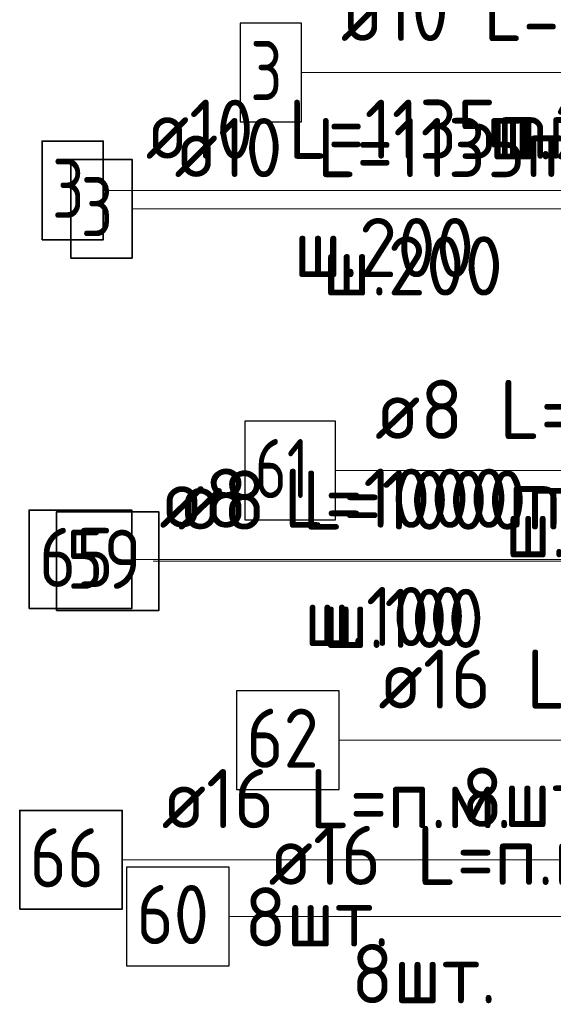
# Model space of a CAD drawing. Header units: metres. Extents: x -38 to 102, y -15 to 21.
# Tile 125 of 229: x 71.726 to 71.997, y 5.14 to 5.639. Entities that reach past the tile are written whole.
import ezdxf

# ---------------------------------------------------------------- set-up
doc = ezdxf.new("R2010")
doc.units = ezdxf.units.M
for name, color, linetype, lineweight in [('XR$3$Арм.стержн. Арматура края', 96, 'Continuous', 35), ('XR$3$Арм.стержн. Хомут', 240, 'Continuous', 35), ('XR$3$Арм.стержн.горизонт. 1', 180, 'Continuous', 35), ('XR$4$Арм.стержн. Арматура края', 96, 'Continuous', 35), ('XR$4$Арм.стержн. Хомут', 240, 'Continuous', 35), ('XR$4$Арм.стержн.горизонт. 1', 180, 'Continuous', 35), ('XR$6$Арм.стержн. Арматура края', 96, 'Continuous', 35), ('XR$6$Арм.стержн. Хомут', 240, 'Continuous', 35), ('XR$6$Арм.стержн.горизонт. 1', 180, 'Continuous', 35)]:
    doc.layers.add(name, color=color, linetype=linetype, lineweight=lineweight)
doc.styles.add('ISOCPEUR', font='txt')

msp = doc.modelspace()

# ---------------------------------------------------------------- linework, layer by layer
at = {"layer": 'XR$3$Арм.стержн. Арматура края', "color": 7, "linetype": 'Continuous', "lineweight": 13, "transparency": 33554687}
msp.add_line((71.86884, 5.61217), (72.17584, 5.61217), dxfattribs=at)
at = {"layer": 'XR$3$Арм.стержн. Арматура края', "color": 7, "linetype": 'Continuous', "lineweight": 25, "transparency": 33554687}
msp.add_lwpolyline([(71.83784, 5.58717), (71.86884, 5.58717), (71.86884, 5.63717), (71.83784, 5.63717), (71.83784, 5.58717)], dxfattribs=at)
at = {"layer": 'XR$3$Арм.стержн. Хомут', "color": 7, "linetype": 'Continuous', "lineweight": 13, "transparency": 33554687}
msp.add_line((71.88614, 5.41033), (72.16914, 5.41033), dxfattribs=at)
at = {"layer": 'XR$3$Арм.стержн. Хомут', "color": 7, "linetype": 'Continuous', "lineweight": 25, "transparency": 33554687}
msp.add_lwpolyline([(71.84014, 5.38533), (71.88614, 5.38533), (71.88614, 5.43533), (71.84014, 5.43533), (71.84014, 5.38533)], dxfattribs=at)
at = {"layer": 'XR$3$Арм.стержн.горизонт. 1', "color": 7, "linetype": 'Continuous', "lineweight": 13, "transparency": 33554687}
msp.add_line((71.88791, 5.27357), (72.11391, 5.27357), dxfattribs=at)
at = {"layer": 'XR$3$Арм.стержн.горизонт. 1', "color": 7, "linetype": 'Continuous', "lineweight": 25, "transparency": 33554687}
msp.add_lwpolyline([(71.83591, 5.24857), (71.88791, 5.24857), (71.88791, 5.29857), (71.83591, 5.29857), (71.83591, 5.24857)], dxfattribs=at)
at = {"layer": 'XR$4$Арм.стержн. Арматура края', "color": 7, "linetype": 'Continuous', "lineweight": 13, "transparency": 33554687}
msp.add_line((71.76838, 5.55243), (72.07838, 5.55243), dxfattribs=at)
at = {"layer": 'XR$4$Арм.стержн. Арматура края', "color": 7, "linetype": 'Continuous', "lineweight": 35, "transparency": 33554687}
msp.add_lwpolyline([(71.73738, 5.52743), (71.76838, 5.52743), (71.76838, 5.57743), (71.73738, 5.57743), (71.73738, 5.52743)], dxfattribs=at)
at = {"layer": 'XR$4$Арм.стержн. Хомут', "color": 7, "linetype": 'Continuous', "lineweight": 13, "transparency": 33554687}
msp.add_line((71.78428, 5.36529), (72.06728, 5.36529), dxfattribs=at)
at = {"layer": 'XR$4$Арм.стержн. Хомут', "color": 7, "linetype": 'Continuous', "lineweight": 35, "transparency": 33554687}
msp.add_lwpolyline([(71.73078, 5.34029), (71.78278, 5.34029), (71.78278, 5.39029), (71.73078, 5.39029), (71.73078, 5.34029)], dxfattribs=at)
at = {"layer": 'XR$4$Арм.стержн.горизонт. 1', "color": 7, "linetype": 'Continuous', "lineweight": 13, "transparency": 33554687}
msp.add_line((71.77799, 5.21294), (72.00399, 5.21294), dxfattribs=at)
at = {"layer": 'XR$4$Арм.стержн.горизонт. 1', "color": 7, "linetype": 'Continuous', "lineweight": 35, "transparency": 33554687}
msp.add_lwpolyline([(71.72599, 5.18794), (71.77799, 5.18794), (71.77799, 5.23794), (71.72599, 5.23794), (71.72599, 5.18794)], dxfattribs=at)
at = {"layer": 'XR$6$Арм.стержн. Арматура края', "color": 7, "linetype": 'Continuous', "lineweight": 13, "transparency": 33554687}
msp.add_line((71.78298, 5.54313), (72.09298, 5.54313), dxfattribs=at)
at = {"layer": 'XR$6$Арм.стержн. Арматура края', "color": 7, "linetype": 'Continuous', "lineweight": 35, "transparency": 33554687}
msp.add_lwpolyline([(71.75198, 5.51813), (71.78298, 5.51813), (71.78298, 5.56813), (71.75198, 5.56813), (71.75198, 5.51813)], dxfattribs=at)
at = {"layer": 'XR$6$Арм.стержн. Хомут', "color": 7, "linetype": 'Continuous', "lineweight": 13, "transparency": 33554687}
msp.add_line((71.79359, 5.36436), (72.07659, 5.36436), dxfattribs=at)
at = {"layer": 'XR$6$Арм.стержн. Хомут', "color": 7, "linetype": 'Continuous', "lineweight": 35, "transparency": 33554687}
msp.add_lwpolyline([(71.74459, 5.33936), (71.79659, 5.33936), (71.79659, 5.38936), (71.74459, 5.38936), (71.74459, 5.33936)], dxfattribs=at)
at = {"layer": 'XR$6$Арм.стержн.горизонт. 1', "color": 7, "linetype": 'Continuous', "lineweight": 13, "transparency": 33554687}
msp.add_line((71.83219, 5.18415), (72.05819, 5.18415), dxfattribs=at)
at = {"layer": 'XR$6$Арм.стержн.горизонт. 1', "color": 7, "linetype": 'Continuous', "lineweight": 25, "transparency": 33554687}
msp.add_lwpolyline([(71.78019, 5.15915), (71.83219, 5.15915), (71.83219, 5.20915), (71.78019, 5.20915), (71.78019, 5.15915)], dxfattribs=at)

# ---------------------------------------------------------------- texts
at = {"layer": 'XR$3$Арм.стержн. Арматура края', "color": 7, "linetype": 'Continuous', "lineweight": 25, "transparency": 33554687, "char_height": 0.03, "attachment_point": 7, "style": 'ISOCPEUR'}
for s, insert, width in [('\\W0.92;ø10 L=1135mm ', (71.88884, 5.62817), 0.2806692), ('\\W0.78;3', (71.84284, 5.59817), 0.0326407), ('\\W0.95;ш.200 ', (71.96384, 5.56817), 0.1311995)]:
    msp.add_mtext(s, dxfattribs=dict(at, insert=insert, width=width))
at = {"layer": 'XR$3$Арм.стержн. Хомут', "color": 7, "linetype": 'Continuous', "lineweight": 25, "transparency": 33554687, "char_height": 0.03, "attachment_point": 7, "style": 'ISOCPEUR'}
for s, insert, width in [('\\W0.96;ø8 L=1000mm ', (71.90614, 5.42633), 0.2722217), ('\\W0.75;61', (71.84514, 5.39633), 0.0472281), ('\\W0.90;ш.100 ', (71.97214, 5.36633), 0.1244867)]:
    msp.add_mtext(s, dxfattribs=dict(at, insert=insert, width=width))
at = {"layer": 'XR$3$Арм.стержн.горизонт. 1', "color": 7, "linetype": 'Continuous', "lineweight": 25, "transparency": 33554687, "char_height": 0.03, "attachment_point": 7, "style": 'ISOCPEUR'}
for s, insert, width in [('\\W0.94;ø16 L=п.м.', (71.90791, 5.28957), 0.1999832), ('\\W0.87;62', (71.84091, 5.25957), 0.0550812), ('\\W0.94;8шт. ', (71.94991, 5.22957), 0.1161286)]:
    msp.add_mtext(s, dxfattribs=dict(at, insert=insert, width=width))
at = {"layer": 'XR$4$Арм.стержн. Арматура края', "color": 7, "linetype": 'Continuous', "lineweight": 25, "transparency": 33554687, "char_height": 0.03, "attachment_point": 7, "style": 'ISOCPEUR'}
for s, insert, width in [('\\W0.92;ø10 L=1135mm ', (71.78988, 5.56843), 0.2806692), ('\\W0.78;3', (71.74238, 5.53843), 0.0326407), ('\\W0.95;ш.200 ', (71.86488, 5.50843), 0.1311996)]:
    msp.add_mtext(s, dxfattribs=dict(at, insert=insert, width=width))
at = {"layer": 'XR$4$Арм.стержн. Хомут', "color": 7, "linetype": 'Continuous', "lineweight": 25, "transparency": 33554687, "char_height": 0.03, "attachment_point": 7, "style": 'ISOCPEUR'}
for s, insert, width in [('\\W0.96;ø8 L=1000mm ', (71.79678, 5.38129), 0.2722218), ('\\W0.87;65', (71.73578, 5.35129), 0.0550811), ('\\W0.90;ш.100 ', (71.87028, 5.32129), 0.1244865)]:
    msp.add_mtext(s, dxfattribs=dict(at, insert=insert, width=width))
at = {"layer": 'XR$4$Арм.стержн.горизонт. 1', "color": 7, "linetype": 'Continuous', "lineweight": 25, "transparency": 33554687, "char_height": 0.03, "attachment_point": 7, "style": 'ISOCPEUR'}
for s, insert, width in [('\\W0.94;ø16 L=п.м.', (71.79799, 5.22894), 0.1999832), ('\\W0.87;66', (71.73099, 5.19894), 0.0550812), ('\\W0.94;8шт. ', (71.83999, 5.16894), 0.1161286)]:
    msp.add_mtext(s, dxfattribs=dict(at, insert=insert, width=width))
at = {"layer": 'XR$6$Арм.стержн. Арматура края', "color": 7, "linetype": 'Continuous', "lineweight": 25, "transparency": 33554687, "char_height": 0.03, "attachment_point": 7, "style": 'ISOCPEUR'}
for s, insert, width in [('\\W0.92;ø10 L=1135mm ', (71.80448, 5.55913), 0.2806692), ('\\W0.78;3', (71.75698, 5.52913), 0.0326407), ('\\W0.95;ш.200 ', (71.87948, 5.49913), 0.1311995)]:
    msp.add_mtext(s, dxfattribs=dict(at, insert=insert, width=width))
at = {"layer": 'XR$6$Арм.стержн. Хомут', "color": 7, "linetype": 'Continuous', "lineweight": 25, "transparency": 33554687, "char_height": 0.03, "attachment_point": 7, "style": 'ISOCPEUR'}
for s, insert, width in [('\\W0.96;ø8 L=1000mm ', (71.80609, 5.38036), 0.2722217), ('\\W0.87;59', (71.74959, 5.35036), 0.0550812), ('\\W0.90;ш.100 ', (71.87959, 5.32036), 0.1244865)]:
    msp.add_mtext(s, dxfattribs=dict(at, insert=insert, width=width))
at = {"layer": 'XR$6$Арм.стержн.горизонт. 1', "color": 7, "linetype": 'Continuous', "lineweight": 25, "transparency": 33554687, "char_height": 0.03, "attachment_point": 7, "style": 'ISOCPEUR'}
for s, insert, width in [('\\W0.94;ø16 L=п.м.', (71.85219, 5.20015), 0.1999832), ('\\W0.87;60', (71.78519, 5.17015), 0.0550812), ('\\W0.94;8шт. ', (71.89419, 5.14015), 0.1161286)]:
    msp.add_mtext(s, dxfattribs=dict(at, insert=insert, width=width))

doc.saveas('drawing.dxf')
